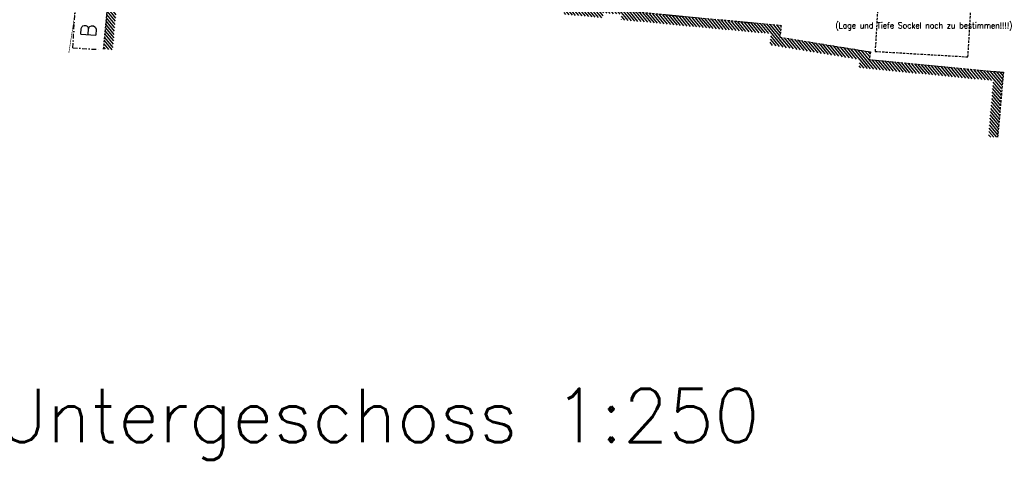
# Model space of a CAD drawing. Header units: centimetres. Extents: x -18458 to 60221, y -11985 to 33979.
# Tile 17 of 50: x 3222 to 8515, y -3035 to -668. Entities that reach past the tile are written whole.
import ezdxf
from ezdxf.enums import TextEntityAlignment as Align

# ---------------------------------------------------------------- set-up
doc = ezdxf.new("R2010")
doc.units = ezdxf.units.CM
doc.header["$LTSCALE"] = 50
doc.header["$MEASUREMENT"] = 0
doc.linetypes.add('HIDDEN', pattern=[0.375, 0.25, -0.125])
doc.linetypes.add('STRICHPUNKT', pattern=[1, 0.5, -0.25, 0, -0.25])
for name, color, linetype in [('01_ansicht', 251, 'Continuous'), ('01_Dünn', 4, 'Continuous'), ('01_Text', 2, 'Continuous')]:
    doc.layers.add(name, color=color, linetype=linetype)
doc.layers.add('01_Grenzen', color=7, linetype='Continuous', true_color=0x3c64f6)
doc.styles.add('Romans', font='Romans.shx')

msp = doc.modelspace()

# ---------------------------------------------------------------- hatches: boundary and pattern name
at = {"layer": '01_ansicht'}
h = msp.add_hatch(dxfattribs=at)
h.set_pattern_fill('ANSI31', color=256, scale=100, style=0)
h.set_pattern_definition([(309.6439, (3744.827, -58.49), (9.625307, 7.975178), [])])
h.paths.add_polyline_path([(8428.9, -1299.6), (8479.1, -1299.6), (8510.4, -950.3), (7789.5, -881.2), (7795.1, -840.7), (7308.8, -761.4), (7314.8, -697.9), (6784, -649.1), (6510.8, -622.8), (6513.6, -594), (6314.8, -576.3), (6312.2, -603.6), (6202.6, -593.1), (6214.9, -465.1), (6093.1, -453.4), (5950, -187.9), (3744.8, -58.5), (3672.9, -825.7), (3722.7, -830.4), (3790.1, -111.2), (5919.2, -236.2), (6061.8, -500.7), (6160.4, -510.1), (6148, -638.1), (6357.1, -658.2), (6359.8, -630.5), (6459, -639.3), (6456.2, -667.7), (6779.3, -698.9), (7260.3, -743.1), (7254.6, -803.2), (7738.9, -882.2), (7732.9, -926), (8456.2, -995.4)])

# ---------------------------------------------------------------- linework, layer by layer
at = {"layer": '01_Dünn', "linetype": 'HIDDEN'}
msp.add_lwpolyline([(3672.9, -825.7), (3744.8, -58.5), (5950, -187.9), (6093.1, -453.4), (6214.9, -465.1), (6202.6, -593.1), (6312.2, -603.6), (6314.8, -576.3), (6513.6, -594), (6510.8, -622.8), (6784, -649.1), (7314.8, -697.9), (7308.8, -761.4), (7795.1, -840.7), (7789.5, -881.2), (8510.4, -950.3), (8479.1, -1299.6)], dxfattribs=at)
msp.add_lwpolyline([(8349.2, -368.2), (7850, -338.9), (7820.7, -838), (8319.9, -867.3)], close=True, dxfattribs=at)
at = {"layer": '01_Grenzen', "linetype": 'STRICHPUNKT', "const_width": 3}
msp.add_lwpolyline([(3609.9, -49.7), (3486, -846.4)], dxfattribs=at)
at = {"layer": '01_Text', "color": 190, "linetype": 'STRICHPUNKT'}
for q in [(3533.7, -369.9), (3657.1, -828)]:
    msp.add_line((3507.4, -819.2), q, dxfattribs=at)

# ---------------------------------------------------------------- texts
at = {"layer": '01_Dünn', "style": 'Romans', "width": 0.9}
msp.add_text('(Lage und Tiefe Sockel noch zu bestimmen!!!!)', height=33, dxfattribs=at).set_placement((8083.2, -698.4), align=Align.MIDDLE_CENTER)
at = {"layer": '01_Text', "color": 190, "linetype": 'STRICHPUNKT', "style": 'Romans'}
msp.add_text('B', height=80, rotation=86.6422, dxfattribs=at).set_placement((3632.3, -727.8), align=Align.CENTER)
at = {"layer": '01_Text', "style": 'Romans'}
msp.add_text('2. Untergeschoss 1:250', height=286.485, dxfattribs=at).set_placement((2534.8, -2937.5))

doc.saveas('drawing.dxf')
